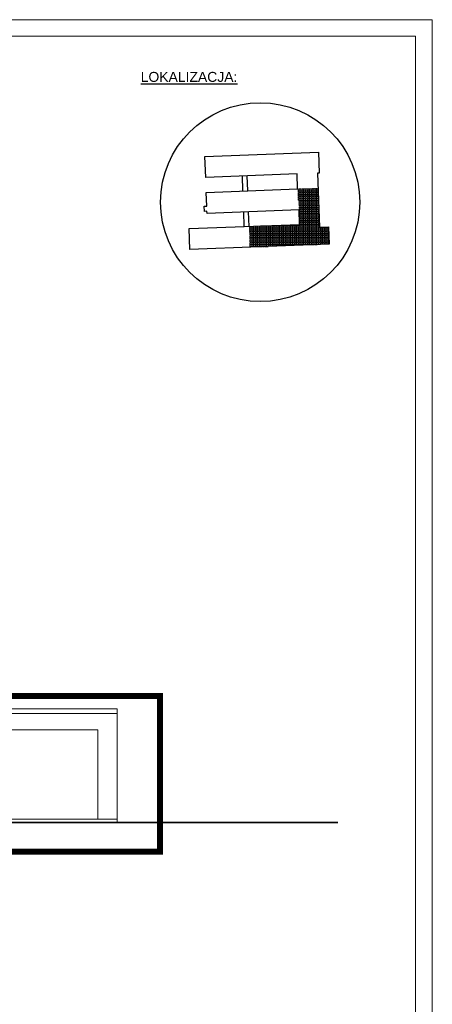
# Model space of a CAD drawing. Header units: millimetres. Extents: x 14577 to 21277, y 19393 to 25333.
# Tile 19 of 19: x 20035 to 21277, y 22363 to 25333. Entities that reach past the tile are written whole.
import ezdxf

# ---------------------------------------------------------------- set-up
doc = ezdxf.new("R2010")
doc.units = ezdxf.units.MM
doc.linetypes.add('ACAD_ISO02W100', pattern=[15, 12, -3])
doc.linetypes.add('DASHED2', pattern=[0.375, 0.25, -0.125])
doc.layers.add('SQ_ELEWACJE', color=7, linetype='Continuous', lineweight=5, true_color=0x3b3b3b)
for name, color, linetype, lineweight in [('SQ_Opisy', 7, 'Continuous', 18), ('SQ_PROJ.Ściany', 7, 'Continuous', 35), ('SQ_ZAKRES_OPRACOWANIA', 7, 'ACAD_ISO02W100', 20)]:
    doc.layers.add(name, color=color, linetype=linetype, lineweight=lineweight)
doc.styles.add('SQ_Arial', font='arial.ttf')

msp = doc.modelspace()

# ---------------------------------------------------------------- hatches: boundary and pattern name
at = {"true_color": 0x000000}
h = msp.add_hatch(dxfattribs=at)
h.set_pattern_fill('ANGLE', color=18, scale=0.8)
h.set_pattern_definition([(360, (-1628.634, 682.6105), (1e-15, 5.588), [4.064, -1.524]), (90, (-1628.634, 682.6105), (-5.588, 2e-15), [4.064, -1.524])])
h.paths.add_polyline_path([(20965.3, 24708.3), (20937.5, 24707.6), (20933.4, 24825.2), (20871.9, 24823), (20876.1, 24760.1), (20877.7, 24715.2), (20725.8, 24709.8), (20728.2, 24647.4), (20966.7, 24656.5)])

# ---------------------------------------------------------------- linework, layer by layer
at = {"color": 18, "true_color": 0x000000}
for p, q in [((20707.1, 24816.6), (20705.4, 24861.8)), ((20721.8, 24817.2), (20720.1, 24862.3)), ((20711.1, 24709.4), (20709.5, 24753.5)), ((20725.8, 24709.9), (20724.1, 24754.1))]:
    msp.add_line(p, q, dxfattribs=at)
msp.add_lwpolyline([(20592.2, 24920.6), (20934.4, 24933.7), (20936.3, 24870.7), (20931.8, 24870.6), (20937.5, 24707.6), (20965.3, 24708.3), (20966.7, 24656.5), (20547.7, 24640.4), (20545.5, 24703.5), (20877.7, 24715.2), (20876.1, 24760.1), (20599.1, 24749.1), (20598.8, 24755.4), (20591.3, 24755.1), (20590.9, 24770.5), (20598.1, 24770.9), (20596.5, 24812.4), (20871.9, 24823), (20870, 24867.9), (20595.1, 24857.6)], close=True, dxfattribs=at)
msp.add_circle((20759.2, 24782.9), 299.9, dxfattribs=at)
at = {"layer": 'SQ_ELEWACJE'}
for p, q in [((20328.7, 23255), (19669.3, 23255)), ((20328.7, 23240), (19669.3, 23240)), ((20328.7, 23255), (20328.7, 22911.6)), ((19669.3, 23191.6), (20269.8, 23191.6)), ((20269.8, 23191.6), (20269.8, 22921.6)), ((19669.3, 22921.6), (20328.7, 22921.6))]:
    msp.add_line(p, q, dxfattribs=at)
at = {"layer": 'SQ_Opisy', "color": 7}
for p, q in [((14577.4, 25333.2), (21277.4, 25333.2)), ((21277.4, 25333.2), (21277.4, 19393.2)), ((14827.4, 25283.2), (21227.4, 25283.2)), ((21227.4, 25283.2), (21227.4, 19443.2))]:
    msp.add_line(p, q, dxfattribs=at)
at = {"layer": 'SQ_PROJ.Ściany'}
msp.add_line((19669.3, 22911.6), (20993.3, 22911.6), dxfattribs=at)
at = {"layer": 'SQ_ZAKRES_OPRACOWANIA', "color": 251, "linetype": 'DASHED2', "ltscale": 100, "true_color": 0x636466, "const_width": 18}
msp.add_lwpolyline([(15284.7, 23292.9), (20457.6, 23292.9), (20457.6, 22823.4), (15284.7, 22823.4)], close=True, dxfattribs=at)

# ---------------------------------------------------------------- texts
at = {"color": 18, "true_color": 0x000000, "insert": (20399.3, 25175.7), "char_height": 30, "width": 960.086, "attachment_point": 1, "style": 'SQ_Arial'}
msp.add_mtext('{\\LLOKALIZACJA:}', dxfattribs=at)

doc.saveas('drawing.dxf')
